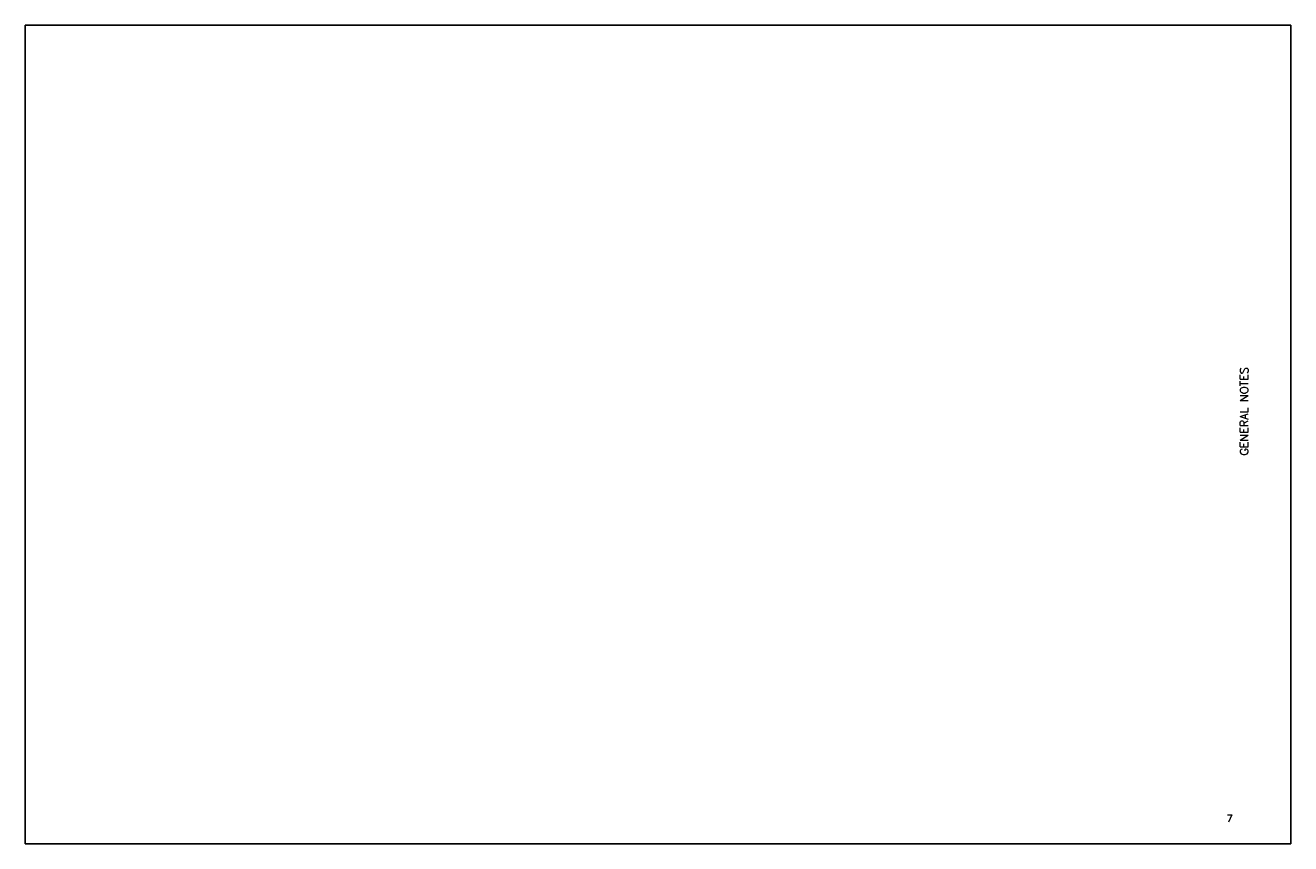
# Paper-space layout 'GENERAL NOTES' of a CAD drawing. Extents: x 0 to 77.7, y -21 to 22.
# Tile 1 of 4: x 0 to 34, y 0 to 22. Entities that reach past the tile are written whole.
import ezdxf
from ezdxf.enums import TextEntityAlignment as Align

# ---------------------------------------------------------------- set-up
doc = ezdxf.new("R2010")
doc.units = 0
doc.header["$MEASUREMENT"] = 0
for name, color, linetype in [('C_P-AN-Text-Titles', 1, 'Continuous'), ('G_P-AN-Line-1', 8, 'Continuous'), ('G_P-AN-Text-Titles', 1, 'Continuous')]:
    doc.layers.add(name, color=color, linetype=linetype)
doc.styles.get("Standard").update_dxf_attribs({"font": 'simplex.shx'})

psp = doc.layouts.new('GENERAL NOTES')

# ---------------------------------------------------------------- linework, layer by layer
at = {"layer": 'G_P-AN-Line-1', "color": 250}
psp.add_lwpolyline([(0, 0), (34, 0), (34, 22), (0, 22)], close=True, dxfattribs=at)

# ---------------------------------------------------------------- texts
at = {"layer": 'C_P-AN-Text-Titles'}
psp.add_text('7', height=0.197, dxfattribs=at).set_placement((32.357, 0.577), align=Align.CENTER)
at = {"layer": 'G_P-AN-Text-Titles', "insert": (32.75, 11.625), "char_height": 0.22, "width": 8.6711, "attachment_point": 5, "rotation": 90}
psp.add_mtext('GENERAL NOTES', dxfattribs=at)

doc.saveas('drawing.dxf')
